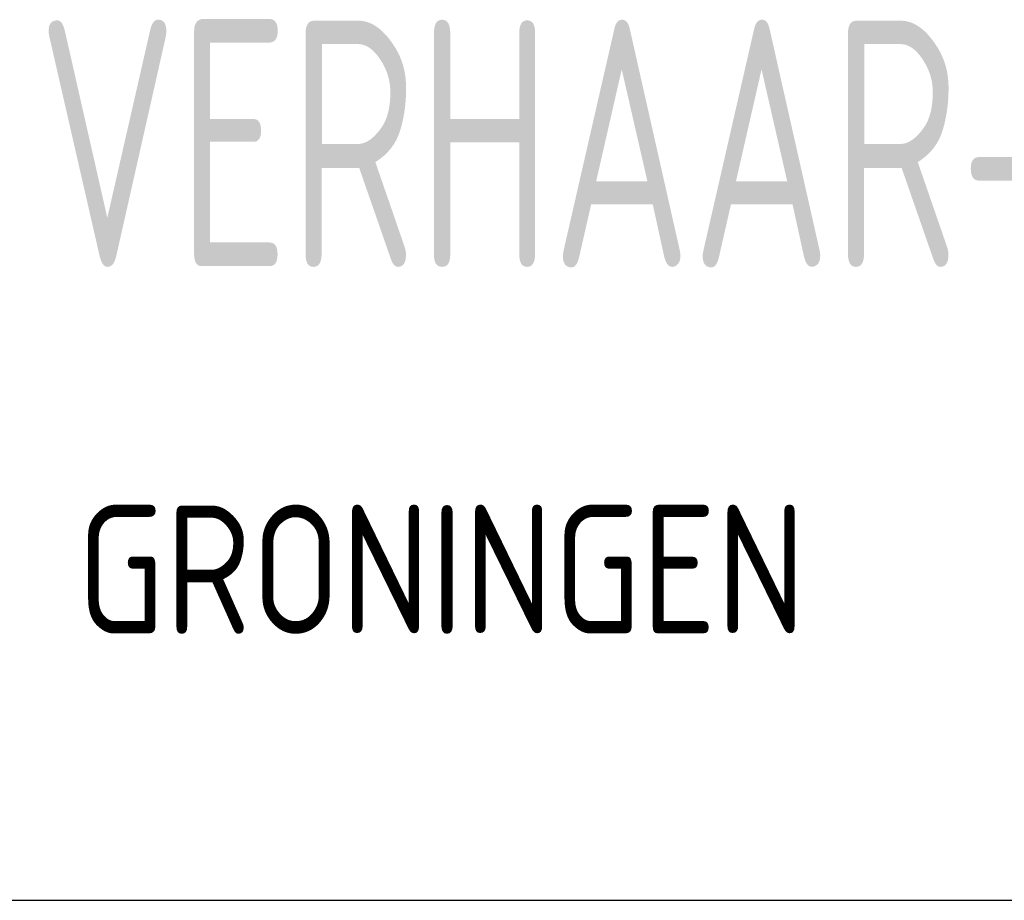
# Model space of a CAD drawing. Extents: x -132501 to 411300, y -42818 to 427495.
# Tile 256 of 256: x 170362 to 171319, y 257939 to 258794. Entities that reach past the tile are written whole.
import ezdxf

# ---------------------------------------------------------------- set-up
doc = ezdxf.new("R2010")
doc.units = 0
doc.header["$LTSCALE"] = 50
doc.layers.get('0').update_dxf_attribs({"linetype": 'CONTINUOUS'})
doc.layers.add('KADER', color=7, linetype='CONTINUOUS')
doc.styles.add('ISO', font='iso', dxfattribs={"width": 0.7, "height": 125})
doc.styles.add('ISO25', font='ISO', dxfattribs={"width": 0.9, "height": 125})

# ---------------------------------------------------------------- blocks, each defined once
blk = doc.blocks.new('KADERA0')
at = {"layer": 'KADER', "color": 4}
blk.add_line((25, 10), (1179, 10), dxfattribs=at)
blk = doc.blocks.new('SNARF')
at = {"color": 2, "linetype": 'Continuous', "style": 'ISO25', "width": 0.9}
blk.add_text('GRONINGEN', height=250, dxfattribs=at).set_placement((-9280.1, 513.8))
at = {"layer": 'KADER', "color": 3, "style": 'ISO', "width": 0.7}
blk.add_text('VERHAAR-UNIAD', height=480, dxfattribs=at).set_placement((-9356.7, 1226.3))

msp = doc.modelspace()

# ---------------------------------------------------------------- block references
at = {"layer": 'KADER', "color": 2, "linetype": 'Continuous', "xscale": 50, "yscale": 50, "zscale": 50}
msp.add_blockref('KADERA0', (118868.7611, 257438.6305), dxfattribs=at)
at = {"layer": 'KADER', "linetype": 'Continuous', "xscale": 0.5, "yscale": 0.5, "zscale": 0.5}
msp.add_blockref('SNARF', (175058.019, 257940.5399), dxfattribs=at)

doc.saveas('drawing.dxf')
